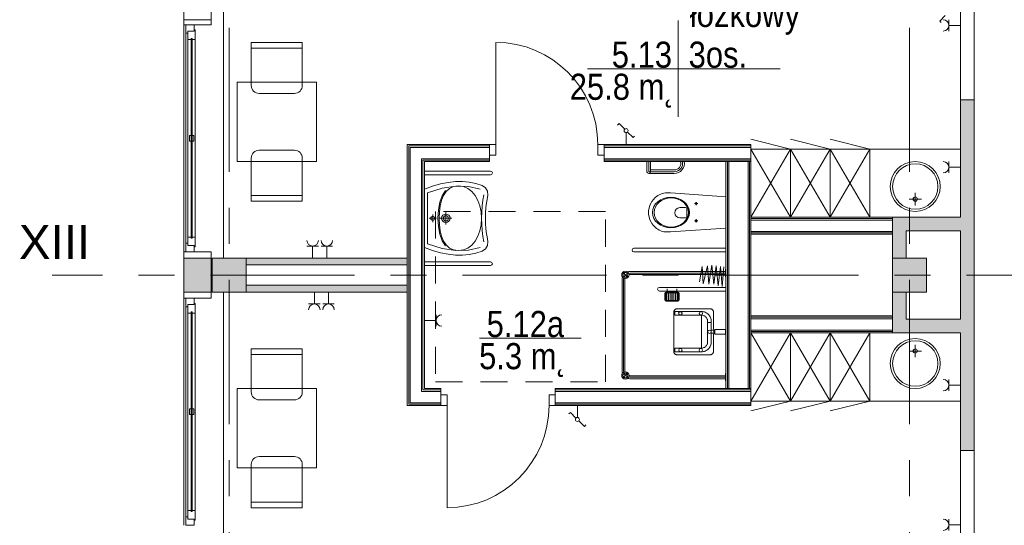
# Model space of a CAD drawing. Header units: centimetres. Extents: x -2424 to 2260, y -130 to 3012.
# Tile 6 of 81: x -1398 to -529, y 668 to 1113. Entities that reach past the tile are written whole.
import ezdxf

# ---------------------------------------------------------------- set-up
doc = ezdxf.new("R2010")
doc.units = ezdxf.units.CM
for name, pattern in [('Dash', [60, 30, -30]), ('Oś', [222.25, 127, -31.75, 31.75, -31.75]), ('Ponad', [39.688, 23.813, -15.875])]:
    doc.linetypes.add(name, pattern=pattern)
for name, color, linetype, lineweight in [('A-AREA-IDEN', 2, 'Continuous', 13), ('A-DETL', 90, 'Continuous', 9), ('A-DETL-GENF', 92, 'Continuous', 13), ('A-DETL-MEDM', 33, 'Continuous', 13), ('A-DOOR', 31, 'Continuous', 13), ('A-FLOR-OVHD', 1, 'Ponad', 9), ('A-GLAZ', 151, 'Continuous', 13), ('A-WALL', 113, 'Continuous', 13), ('A-WALL-FNSH', 113, 'Continuous', 13), ('E-ELEC-EQPM', 71, 'Continuous', 9), ('I-FURN', 30, 'Continuous', 9), ('P-SANR-FIXT', 6, 'Continuous', 9), ('S-COLS', 52, 'Continuous', 13), ('S-GRID', 1, 'Continuous', 13), ('S-GRID-IDEN', 1, 'Continuous', 13)]:
    doc.layers.add(name, color=color, linetype=linetype, lineweight=lineweight)
doc.layers.add('A-WALL-PATT', color=111, linetype='Continuous', lineweight=13, plot=False)
doc.styles.add('Arial_11', font='arial.ttf', dxfattribs={"width": 0.85, "height": 23})
doc.styles.add('Arial_7', font='arial.ttf', dxfattribs={"height": 30})

msp = doc.modelspace()

# ---------------------------------------------------------------- hatches: boundary and pattern name
at = {"layer": 'S-COLS', "lineweight": 9}
for points in [[(-1197.62, 873.33), (-1197.62, 903.33), (-1227.62, 903.33), (-1227.62, 873.33)], [(-597.62, 873.33), (-597.62, 903.33), (-627.62, 903.33), (-627.62, 873.33)]]:
    msp.add_hatch(color=251, dxfattribs=at).paths.add_polyline_path(points, flags=0)

# ---------------------------------------------------------------- linework, layer by layer
at = {"layer": 'A-AREA-IDEN', "color": 251, "lineweight": 9}
for p, q in [((-816.8, 1112.63), (-816.8, 1070.13)), ((-807.04, 1070.13), (-896.8, 1070.13)), ((-896.8, 1070.13), (-726.8, 1070.13)), ((-816.8, 1070.13), (-816.8, 1027.63)), ((-902.15, 832.77), (-991.9, 832.77))]:
    msp.add_line(p, q, dxfattribs=at)
at = {"layer": 'A-DETL', "color": 251, "linetype": 'Dash', "lineweight": 9}
for points, knots in [([(-561.62, 233.02), (-511.61, 233.02), (-497.78, 233.02), (-439.12, 233.02), (-439.12, 251.36), (-439.12, 296.62), (-439.12, 1289.33), (-439.12, 1326.28), (-439.12, 1329.11), (-439.12, 1432.79), (-439.12, 1435.62), (-439.12, 1472.57), (-476.08, 1472.57), (-478.91, 1472.57), (-555.62, 1472.57)], [0, 0, 0, 0, 1.339676, 2.332925, 3.669947, 15.221807, 26.977257, 38.268666, 39.837617, 41.033347, 42.602298, 43.441538, 44.280778, 45.554838, 45.554838, 45.554838, 45.554838]), ([(-555.62, 1472.57), (-478.91, 1472.57), (-450.62, 1472.57), (-439.12, 1472.57), (-439.12, 1461.07), (-439.12, 1432.79), (-439.12, 1329.11), (-439.12, 1326.28), (-439.12, 1289.33), (-402.17, 1289.33), (-399.34, 1289.33), (54.38, 1289.33), (347.2, 1289.33), (391.67, 1289.33), (413.88, 1267.11), (413.88, 1211.15), (413.88, 1019.9)], [0, 0, 0, 0, 1.274059, 1.834911, 2.395763, 3.964714, 5.438832, 7.007784, 7.847024, 8.686264, 14.083246, 22.278473, 30.929004, 34.961158, 36.402966, 39.45005, 39.45005, 39.45005, 39.45005])]:
    msp.add_open_spline(points, degree=3, knots=knots, dxfattribs=at)
at = {"layer": 'A-DETL-GENF', "color": 251, "lineweight": 9}
for p, q in [((-983.13, 993.83), (-983.13, 1003.33)), ((-983.13, 1003.33), (-977.63, 1003.33)), ((-977.63, 1003.33), (-977.63, 993.83)), ((-887.63, 1003.33), (-882.13, 1003.33)), ((-887.63, 993.83), (-887.63, 1003.33)), ((-882.13, 1003.33), (-882.13, 993.83)), ((-977.63, 993.83), (-983.13, 993.83)), ((-882.13, 993.83), (-887.63, 993.83)), ((-1020.62, 782.83), (-1026.12, 782.83)), ((-1026.12, 782.83), (-1026.12, 773.33)), ((-1020.62, 773.33), (-1020.62, 782.83)), ((-925.12, 782.83), (-930.62, 782.83)), ((-930.62, 782.83), (-930.62, 773.33)), ((-925.12, 773.33), (-925.12, 782.83)), ((-1026.12, 773.33), (-1020.62, 773.33)), ((-930.62, 773.33), (-925.12, 773.33))]:
    msp.add_line(p, q, dxfattribs=at)
at = {"layer": 'A-DETL-MEDM', "color": 251, "lineweight": 9}
for p, q in [((-977.63, 1003.33), (-983.13, 1003.33)), ((-983.13, 1003.33), (-983.13, 993.83)), ((-977.63, 993.83), (-977.63, 1003.33)), ((-887.63, 993.83), (-887.63, 1003.33)), ((-887.63, 1003.33), (-882.13, 1003.33)), ((-882.13, 1003.33), (-882.13, 993.83)), ((-983.13, 993.83), (-977.63, 993.83)), ((-882.13, 993.83), (-887.63, 993.83)), ((-1026.12, 773.33), (-1026.12, 782.83)), ((-1026.12, 782.83), (-1020.62, 782.83)), ((-1020.62, 782.83), (-1020.62, 773.33)), ((-930.62, 782.83), (-930.62, 773.33)), ((-925.12, 782.83), (-930.62, 782.83)), ((-925.12, 773.33), (-925.12, 782.83)), ((-1020.62, 773.33), (-1026.12, 773.33)), ((-930.62, 773.33), (-925.12, 773.33))]:
    msp.add_line(p, q, dxfattribs=at)
at = {"layer": 'A-DOOR', "color": 251, "lineweight": 9}
for p, q in [((-977.63, 1003.33), (-977.63, 1093.33)), ((-1020.62, 773.33), (-1020.62, 683.33))]:
    msp.add_line(p, q, dxfattribs=at)
for centre, start, end in [((-977.63, 1003.33), 0, 90), ((-1020.62, 773.33), 270, 0)]:
    msp.add_arc(centre, 90, start, end, dxfattribs=at)
at = {"layer": 'A-FLOR-OVHD', "color": 251, "lineweight": 9}
for p, q in [((-1030.89, 944.27), (-1030.89, 794.27)), ((-880.89, 944.27), (-1030.89, 944.27)), ((-880.89, 794.27), (-880.89, 944.27)), ((-1030.89, 794.27), (-880.89, 794.27))]:
    msp.add_line(p, q, dxfattribs=at)
at = {"layer": 'A-GLAZ', "color": 251, "lineweight": 9}
for p, q in [((-1243.62, 1108.83), (-1251.12, 1108.83)), ((-1251.12, 1108.83), (-1251.12, 1101.33)), ((-1251.12, 908.83), (-1251.12, 1108.83)), ((-1243.62, 1103.33), (-1249.12, 1103.33)), ((-1249.12, 1103.33), (-1249.12, 1095.83)), ((-1249.12, 1103.33), (-1243.62, 1103.33)), ((-1249.12, 1101.33), (-1249.12, 1103.33)), ((-1243.62, 1103.33), (-1243.62, 1108.83)), ((-1242.62, 1104.33), (-1243.62, 1104.33)), ((-1243.62, 1104.33), (-1243.62, 1103.33)), ((-1242.62, 1095.83), (-1242.62, 1104.33)), ((-1251.12, 1101.33), (-1249.12, 1101.33)), ((-1251.12, 1101.33), (-1251.12, 916.33)), ((-1249.12, 1095.83), (-1246.37, 1095.83)), ((-1249.12, 1095.83), (-1249.12, 921.83)), ((-1245.37, 1096.83), (-1246.37, 1096.83)), ((-1246.37, 1096.83), (-1246.37, 920.83)), ((-1246.37, 1095.83), (-1246.37, 1096.83)), ((-1246.37, 1096.83), (-1245.37, 1096.83)), ((-1245.37, 920.83), (-1245.37, 1096.83)), ((-1245.37, 1096.83), (-1245.37, 1095.83)), ((-1245.37, 1095.83), (-1242.62, 1095.83)), ((-1242.62, 1095.83), (-1242.62, 921.83)), ((-1243.87, 1011.33), (-1247.87, 1011.33)), ((-1247.87, 1011.33), (-1247.87, 1006.33)), ((-1243.87, 1006.33), (-1243.87, 1011.33)), ((-1247.87, 1006.33), (-1243.87, 1006.33)), ((-1246.37, 921.83), (-1249.12, 921.83)), ((-1249.12, 921.83), (-1249.12, 914.33)), ((-1246.37, 920.83), (-1246.37, 921.83)), ((-1246.37, 920.83), (-1245.37, 920.83)), ((-1245.37, 920.83), (-1246.37, 920.83)), ((-1242.62, 921.83), (-1245.37, 921.83)), ((-1245.37, 921.83), (-1245.37, 920.83)), ((-1242.62, 913.33), (-1242.62, 921.83)), ((-1249.12, 916.33), (-1251.12, 916.33)), ((-1251.12, 916.33), (-1251.12, 908.83)), ((-1249.12, 914.33), (-1249.12, 916.33)), ((-1249.12, 914.33), (-1243.62, 914.33)), ((-1243.62, 914.33), (-1249.12, 914.33)), ((-1243.62, 914.33), (-1243.62, 913.33)), ((-1243.62, 908.83), (-1243.62, 914.33)), ((-1243.62, 913.33), (-1242.62, 913.33)), ((-1251.12, 908.83), (-1243.62, 908.83)), ((-1243.62, 867.83), (-1251.12, 867.83)), ((-1251.12, 867.83), (-1251.12, 860.33)), ((-1251.12, 667.83), (-1251.12, 867.83)), ((-1251.12, 860.33), (-1249.12, 860.33)), ((-1251.12, 860.33), (-1251.12, 675.33)), ((-1243.62, 862.33), (-1249.12, 862.33)), ((-1249.12, 862.33), (-1249.12, 854.83)), ((-1249.12, 862.33), (-1243.62, 862.33)), ((-1249.12, 860.33), (-1249.12, 862.33)), ((-1243.62, 862.33), (-1243.62, 867.83)), ((-1242.62, 863.33), (-1243.62, 863.33)), ((-1243.62, 863.33), (-1243.62, 862.33)), ((-1242.62, 854.83), (-1242.62, 863.33)), ((-1249.12, 854.83), (-1246.37, 854.83)), ((-1249.12, 854.83), (-1249.12, 680.83)), ((-1245.37, 855.83), (-1246.37, 855.83)), ((-1246.37, 855.83), (-1246.37, 679.83)), ((-1246.37, 854.83), (-1246.37, 855.83)), ((-1246.37, 855.83), (-1245.37, 855.83)), ((-1245.37, 679.83), (-1245.37, 855.83)), ((-1245.37, 855.83), (-1245.37, 854.83)), ((-1245.37, 854.83), (-1242.62, 854.83)), ((-1242.62, 854.83), (-1242.62, 680.83)), ((-1243.87, 770.33), (-1247.87, 770.33)), ((-1247.87, 770.33), (-1247.87, 765.33)), ((-1247.87, 765.33), (-1243.87, 765.33)), ((-1243.87, 765.33), (-1243.87, 770.33)), ((-1246.37, 680.83), (-1249.12, 680.83)), ((-1249.12, 680.83), (-1249.12, 673.33)), ((-1246.37, 679.83), (-1246.37, 680.83)), ((-1246.37, 679.83), (-1245.37, 679.83)), ((-1245.37, 679.83), (-1246.37, 679.83)), ((-1242.62, 680.83), (-1245.37, 680.83)), ((-1245.37, 680.83), (-1245.37, 679.83)), ((-1242.62, 672.33), (-1242.62, 680.83)), ((-1249.12, 675.33), (-1251.12, 675.33)), ((-1251.12, 675.33), (-1251.12, 667.83)), ((-1249.12, 673.33), (-1249.12, 675.33)), ((-1249.12, 673.33), (-1243.62, 673.33)), ((-1243.62, 673.33), (-1249.12, 673.33)), ((-1243.62, 673.33), (-1243.62, 672.33)), ((-1243.62, 667.83), (-1243.62, 673.33)), ((-1243.62, 672.33), (-1242.62, 672.33)), ((-1251.12, 667.83), (-1243.62, 667.83))]:
    msp.add_line(p, q, dxfattribs=at)
at = {"layer": 'A-WALL', "color": 251, "lineweight": 9}
for p, q in [((-1217.62, 1353.33), (-1217.62, 903.33)), ((-1252.62, 1143.33), (-1252.62, 1113.33)), ((-1228.62, 1113.33), (-1228.62, 1143.33)), ((-567.62, 1132.83), (-567.62, 1042.83)), ((-555.62, 1042.83), (-555.62, 1132.83)), ((-1252.62, 1113.33), (-1228.62, 1113.33)), ((-1252.62, 1113.33), (-1252.62, 1108.83)), ((-1228.62, 1108.83), (-1228.62, 1113.33)), ((-1252.62, 908.83), (-1252.62, 1108.83)), ((-1252.62, 1108.83), (-1251.12, 1108.83)), ((-1243.62, 1108.83), (-1228.62, 1108.83)), ((-567.62, 1042.83), (-567.62, 939.33)), ((-555.62, 1042.83), (-567.62, 1042.83)), ((-555.62, 733.83), (-555.62, 1042.83)), ((-983.13, 1002.08), (-1054.37, 1002.08)), ((-1054.37, 1002.08), (-1054.37, 774.58)), ((-983.13, 1000.83), (-1053.12, 1000.83)), ((-1053.12, 1000.83), (-1053.12, 775.83)), ((-752.62, 1002.08), (-882.13, 1002.08)), ((-752.62, 1000.83), (-882.13, 1000.83)), ((-752.62, 990.83), (-752.62, 1000.83)), ((-983.13, 990.83), (-1043.12, 990.83)), ((-1043.12, 990.83), (-1043.12, 785.83)), ((-983.13, 990.83), (-983.13, 993.83)), ((-882.13, 993.83), (-882.13, 990.83)), ((-752.62, 990.83), (-882.13, 990.83)), ((-983.13, 989.58), (-1041.87, 989.58)), ((-1041.87, 989.58), (-1041.87, 787.08)), ((-752.62, 989.58), (-882.13, 989.58)), ((-773.37, 988.33), (-773.37, 788.33)), ((-755.12, 988.33), (-772.12, 988.33)), ((-772.12, 988.33), (-772.12, 788.33)), ((-755.12, 988.33), (-755.12, 788.33)), ((-753.87, 988.33), (-753.87, 788.33)), ((-752.62, 938.08), (-627.62, 938.08)), ((-567.62, 939.33), (-627.62, 939.33)), ((-752.62, 936.83), (-752.62, 926.83)), ((-752.62, 936.83), (-627.62, 936.83)), ((-627.62, 926.83), (-627.62, 936.83)), ((-752.62, 926.83), (-627.62, 926.83)), ((-752.62, 925.58), (-627.62, 925.58)), ((-627.62, 924.33), (-627.62, 903.33)), ((-615.62, 927.33), (-567.62, 927.33)), ((-615.62, 903.33), (-615.62, 927.33)), ((-567.62, 927.33), (-567.62, 849.33)), ((-1251.12, 908.83), (-1252.62, 908.83)), ((-1252.62, 908.83), (-1252.62, 903.33)), ((-1252.62, 903.33), (-1252.62, 873.33)), ((-1228.62, 903.33), (-1252.62, 903.33)), ((-1228.62, 908.83), (-1243.62, 908.83)), ((-1228.62, 903.33), (-1228.62, 908.83)), ((-1228.62, 873.33), (-1228.62, 903.33)), ((-1055.62, 903.33), (-1197.62, 903.33)), ((-1055.62, 897.33), (-1055.62, 903.33)), ((-1197.62, 897.33), (-1055.62, 897.33)), ((-1055.62, 879.33), (-1197.62, 879.33)), ((-1055.62, 873.33), (-1055.62, 879.33)), ((-1252.62, 873.33), (-1228.62, 873.33)), ((-1252.62, 873.33), (-1252.62, 867.83)), ((-1228.62, 867.83), (-1228.62, 873.33)), ((-1217.62, 873.33), (-1217.62, 423.33)), ((-1197.62, 873.33), (-1055.62, 873.33)), ((-627.62, 873.33), (-627.62, 852.33)), ((-615.62, 849.33), (-615.62, 873.33)), ((-1252.62, 667.83), (-1252.62, 867.83)), ((-1252.62, 867.83), (-1251.12, 867.83)), ((-1243.62, 867.83), (-1228.62, 867.83)), ((-752.62, 851.08), (-627.62, 851.08)), ((-752.62, 849.83), (-752.62, 839.83)), ((-752.62, 849.83), (-627.62, 849.83)), ((-627.62, 839.83), (-627.62, 849.83)), ((-567.62, 849.33), (-615.62, 849.33)), ((-752.62, 839.83), (-627.62, 839.83)), ((-752.62, 838.58), (-627.62, 838.58)), ((-627.62, 837.33), (-567.62, 837.33)), ((-567.62, 837.33), (-567.62, 733.83)), ((-1043.12, 785.83), (-1026.12, 785.83)), ((-1041.87, 787.08), (-1026.12, 787.08)), ((-1026.12, 782.83), (-1026.12, 785.83)), ((-925.12, 787.08), (-752.62, 787.08)), ((-925.12, 785.83), (-925.12, 782.83)), ((-925.12, 785.83), (-752.62, 785.83)), ((-772.12, 788.33), (-755.12, 788.33)), ((-752.62, 775.83), (-752.62, 785.83)), ((-1054.37, 774.58), (-1026.12, 774.58)), ((-1053.12, 775.83), (-1026.12, 775.83)), ((-925.12, 775.83), (-752.62, 775.83)), ((-925.12, 774.58), (-752.62, 774.58)), ((-567.62, 733.83), (-555.62, 733.83)), ((-567.62, 733.83), (-567.62, 643.83)), ((-555.62, 643.83), (-555.62, 733.83))]:
    msp.add_line(p, q, dxfattribs=at)
at = {"layer": 'A-WALL-FNSH', "color": 251, "lineweight": 9}
for p, q in [((-983.13, 1003.33), (-1055.62, 1003.33)), ((-1055.62, 1003.33), (-1055.62, 903.33)), ((-752.62, 1003.33), (-882.13, 1003.33)), ((-752.62, 1000.83), (-752.62, 1003.33)), ((-983.13, 988.33), (-983.13, 990.83)), ((-882.13, 990.83), (-882.13, 988.33)), ((-752.62, 785.83), (-752.62, 990.83)), ((-1040.62, 988.33), (-983.13, 988.33)), ((-1040.62, 788.33), (-1040.62, 988.33)), ((-752.62, 988.33), (-882.13, 988.33)), ((-774.62, 988.33), (-774.62, 788.33)), ((-627.62, 939.33), (-752.62, 939.33)), ((-627.62, 936.83), (-627.62, 939.33)), ((-752.62, 924.33), (-627.62, 924.33)), ((-627.62, 924.33), (-627.62, 926.83)), ((-1055.62, 897.33), (-1055.62, 879.33)), ((-1055.62, 873.33), (-1055.62, 773.33)), ((-627.62, 852.33), (-752.62, 852.33)), ((-627.62, 849.83), (-627.62, 852.33)), ((-752.62, 837.33), (-627.62, 837.33)), ((-627.62, 837.33), (-627.62, 839.83)), ((-1026.12, 788.33), (-1040.62, 788.33)), ((-1026.12, 785.83), (-1026.12, 788.33)), ((-772.12, 788.33), (-925.12, 788.33)), ((-925.12, 788.33), (-925.12, 785.83)), ((-755.12, 788.33), (-752.62, 788.33)), ((-1055.62, 773.33), (-1026.12, 773.33)), ((-925.12, 773.33), (-752.62, 773.33)), ((-752.62, 773.33), (-752.62, 775.83))]:
    msp.add_line(p, q, dxfattribs=at)
at = {"layer": 'A-WALL-PATT', "color": 251, "linetype": 'Continuous', "lineweight": 9, "extrusion": (0, 0, -1)}
for points in [[(555.62, 733.83), (567.62, 1042.83), (567.62, 733.83)], [(567.62, 1042.83), (555.62, 733.83), (555.62, 1042.83)], [(615.62, 927.33), (627.62, 939.33), (627.62, 927.33)], [(627.62, 939.33), (615.62, 927.33), (567.62, 939.33)], [(567.62, 939.33), (615.62, 927.33), (567.62, 927.33)], [(615.62, 903.33), (627.62, 927.33), (627.62, 903.33)], [(627.62, 927.33), (615.62, 903.33), (615.62, 927.33)], [(1228.62, 873.33), (1252.62, 903.33), (1252.62, 873.33)], [(1252.62, 903.33), (1228.62, 873.33), (1228.62, 903.33)], [(1083.08, 897.33), (1197.62, 903.33), (1197.62, 897.33)], [(1197.62, 903.33), (1083.08, 897.33), (1055.62, 903.33)], [(1055.62, 903.33), (1083.08, 897.33), (1055.62, 897.33)], [(1055.62, 873.33), (1197.62, 879.33), (1197.62, 873.33)], [(1197.62, 879.33), (1055.62, 873.33), (1055.62, 879.33)], [(615.62, 837.33), (627.62, 873.33), (627.62, 837.33)], [(627.62, 873.33), (615.62, 837.33), (615.62, 873.33)], [(567.62, 837.33), (615.62, 849.33), (615.62, 837.33)], [(615.62, 849.33), (567.62, 837.33), (567.62, 849.33)]]:
    msp.add_solid(points, dxfattribs=at)
at = {"layer": 'E-ELEC-EQPM', "color": 251, "lineweight": 9}
for p, q in [((-581.11, 1117.09), (-586.05, 1112.15)), ((-586.05, 1112.15), (-584.74, 1110.83)), ((-577.96, 1103.33), (-577.96, 1113.33)), ((-577.96, 1108.33), (-567.62, 1108.33)), ((-868.81, 1021.75), (-870.12, 1020.44)), ((-863.86, 1016.81), (-868.81, 1021.75)), ((-862.63, 1013.83), (-862.63, 1003.33)), ((-861.39, 1014.34), (-856.44, 1009.39)), ((-856.44, 1009.39), (-855.13, 1010.7)), ((-577.96, 978.33), (-577.96, 988.33)), ((-577.96, 983.33), (-567.62, 983.33)), ((-1144.2, 913.83), (-1134.04, 913.83)), ((-1139.12, 913.83), (-1139.12, 903.33)), ((-1131.7, 913.83), (-1121.54, 913.83)), ((-1126.62, 913.83), (-1126.62, 903.33)), ((-1137.62, 862.83), (-1137.62, 873.33)), ((-1125.12, 862.83), (-1125.12, 873.33)), ((-1132.54, 862.83), (-1142.7, 862.83)), ((-1120.04, 862.83), (-1130.2, 862.83)), ((-1030.29, 853.33), (-1030.29, 843.33)), ((-1030.29, 848.33), (-1040.62, 848.33)), ((-577.96, 786.33), (-577.96, 796.33)), ((-577.96, 791.33), (-567.62, 791.33)), ((-905.62, 762.83), (-905.62, 773.33)), ((-911.8, 767.26), (-913.11, 765.95)), ((-906.86, 762.31), (-911.8, 767.26)), ((-904.39, 759.84), (-899.44, 754.9)), ((-899.44, 754.9), (-898.13, 756.21)), ((-577.96, 673.33), (-577.96, 663.33)), ((-577.96, 668.33), (-567.62, 668.33))]:
    msp.add_line(p, q, dxfattribs=at)
for centre in [(-862.63, 1015.57), (-905.62, 761.08)]:
    msp.add_circle(centre, 1.75, dxfattribs=at)
for centre, radius, start, end in [((-582.96, 1108.33), 5, 270, 90), ((-582.96, 983.33), 5, 270, 90), ((-1139.12, 918.91), 5.08, 180, 0), ((-1126.62, 918.91), 5.08, 180, 0), ((-1137.62, 857.75), 5.08, 0, 180), ((-1125.12, 857.75), 5.08, 0, 180), ((-1025.29, 848.33), 5, 90, 270), ((-582.96, 791.33), 5, 270, 90), ((-582.96, 668.33), 5, 270, 90)]:
    msp.add_arc(centre, radius, start, end, dxfattribs=at)
at = {"layer": 'I-FURN', "color": 251, "lineweight": 9}
for p, q in [((-1193.23, 1055.33), (-1193.23, 1093.33)), ((-1193.23, 1093.33), (-1148.23, 1093.33)), ((-1193.23, 1088.33), (-1148.23, 1088.33)), ((-1148.23, 1093.33), (-1148.23, 1055.33)), ((-1205.73, 988.33), (-1205.73, 1058.33)), ((-1205.73, 1058.33), (-1135.73, 1058.33)), ((-1135.73, 1058.33), (-1135.73, 988.33)), ((-1155.23, 1048.33), (-1186.23, 1048.33)), ((-717.62, 999.33), (-752.62, 1007.96)), ((-682.62, 999.33), (-717.62, 1007.96)), ((-647.62, 999.33), (-682.62, 1007.96)), ((-752.62, 939.33), (-717.62, 999.33)), ((-752.62, 999.33), (-717.62, 939.33)), ((-717.62, 999.33), (-752.62, 999.33)), ((-717.62, 939.33), (-717.62, 999.33)), ((-717.62, 939.33), (-682.62, 999.33)), ((-717.62, 999.33), (-682.62, 939.33)), ((-682.62, 999.33), (-717.62, 999.33)), ((-717.62, 999.33), (-717.62, 939.33)), ((-682.62, 939.33), (-682.62, 999.33)), ((-682.62, 939.33), (-647.62, 999.33)), ((-682.62, 999.33), (-647.62, 939.33)), ((-647.62, 999.33), (-682.62, 999.33)), ((-682.62, 999.33), (-682.62, 939.33)), ((-647.62, 939.33), (-647.62, 999.33)), ((-647.62, 999.33), (-647.62, 939.33)), ((-567.62, 999.33), (-647.62, 999.33)), ((-1193.23, 991.33), (-1193.23, 953.33)), ((-1155.23, 998.33), (-1186.23, 998.33)), ((-1148.23, 953.33), (-1148.23, 991.33)), ((-1135.73, 988.33), (-1205.73, 988.33)), ((-1193.23, 958.33), (-1148.23, 958.33)), ((-1193.23, 953.33), (-1148.23, 953.33)), ((-752.62, 837.33), (-717.62, 777.33)), ((-752.62, 777.33), (-717.62, 837.33)), ((-717.62, 837.33), (-717.62, 777.33)), ((-717.62, 837.33), (-682.62, 777.33)), ((-717.62, 777.33), (-682.62, 837.33)), ((-717.62, 777.33), (-717.62, 837.33)), ((-682.62, 837.33), (-682.62, 777.33)), ((-682.62, 837.33), (-647.62, 777.33)), ((-682.62, 777.33), (-647.62, 837.33)), ((-682.62, 777.33), (-682.62, 837.33)), ((-647.62, 837.33), (-647.62, 777.33)), ((-647.62, 777.33), (-647.62, 837.33)), ((-1193.23, 785.33), (-1193.23, 823.33)), ((-1193.23, 823.33), (-1148.23, 823.33)), ((-1193.23, 818.33), (-1148.23, 818.33)), ((-1148.23, 823.33), (-1148.23, 785.33)), ((-1205.73, 788.33), (-1205.73, 718.33)), ((-1135.73, 788.33), (-1205.73, 788.33)), ((-1135.73, 718.33), (-1135.73, 788.33)), ((-1155.23, 778.33), (-1186.23, 778.33)), ((-717.62, 777.33), (-752.62, 768.69)), ((-717.62, 777.33), (-752.62, 777.33)), ((-682.62, 777.33), (-717.62, 768.69)), ((-682.62, 777.33), (-717.62, 777.33)), ((-647.62, 777.33), (-682.62, 768.69)), ((-647.62, 777.33), (-682.62, 777.33)), ((-567.62, 777.33), (-647.62, 777.33)), ((-1193.23, 721.33), (-1193.23, 683.33)), ((-1155.23, 728.33), (-1186.23, 728.33)), ((-1148.23, 683.33), (-1148.23, 721.33)), ((-1205.73, 718.33), (-1135.73, 718.33)), ((-1193.23, 688.33), (-1148.23, 688.33)), ((-1193.23, 683.33), (-1148.23, 683.33))]:
    msp.add_line(p, q, dxfattribs=at)
for centre, start, end in [((-1186.23, 1055.33), 180, 270), ((-1155.23, 1055.33), 270, 0), ((-1186.23, 991.33), 90, 180), ((-1155.23, 991.33), 0, 90), ((-1186.23, 785.33), 180, 270), ((-1155.23, 785.33), 270, 0), ((-1186.23, 721.33), 90, 180), ((-1155.23, 721.33), 0, 90)]:
    msp.add_arc(centre, 7, start, end, dxfattribs=at)
at = {"layer": 'P-SANR-FIXT', "color": 251, "lineweight": 9}
for p, q in [((-844.24, 979.36), (-844.24, 988.33)), ((-842.68, 979.36), (-842.68, 988.33)), ((-841.12, 988.33), (-841.12, 979.36)), ((-982.22, 979.93), (-1040.62, 979.93)), ((-982.22, 976.73), (-1040.62, 976.73)), ((-820.25, 979.36), (-842.68, 979.36)), ((-820.25, 977.8), (-842.68, 977.8)), ((-820.25, 980.92), (-841.12, 980.92)), ((-1033.42, 966.71), (-1040.62, 964.13)), ((-1024.98, 964.91), (-1037.82, 960.83)), ((-1026.46, 968.67), (-1033.42, 966.71)), ((-1019.73, 970.01), (-1026.46, 968.67)), ((-1012.88, 966.78), (-1024.98, 964.91)), ((-1018.4, 964.63), (-1021.36, 961.96)), ((-1013.24, 970.72), (-1019.73, 970.01)), ((-1014.79, 966.31), (-1018.4, 964.63)), ((-1010.49, 966.91), (-1014.79, 966.31)), ((-1006.98, 970.8), (-1013.24, 970.72)), ((-1001.64, 966.46), (-1012.88, 966.78)), ((-1006.21, 966.31), (-1010.49, 966.91)), ((-1000.94, 970.24), (-1006.98, 970.8)), ((-1002.3, 964.61), (-1006.21, 966.31)), ((-998.82, 961.94), (-1002.3, 964.61)), ((-991.34, 964), (-1001.64, 966.46)), ((-995.11, 969.05), (-1000.94, 970.24)), ((-989.5, 967.21), (-995.11, 969.05)), ((-986.66, 965.25), (-989.5, 967.21)), ((-985.04, 962.32), (-986.66, 965.25)), ((-1037.82, 960.83), (-1037.82, 938.33)), ((-1027, 952.47), (-1024.91, 958.21)), ((-1023.7, 958.45), (-1025.45, 954.22)), ((-1024.91, 958.21), (-1021.88, 962.71)), ((-1021.36, 961.96), (-1023.7, 958.45)), ((-995.83, 958.41), (-998.82, 961.94)), ((-993.4, 954.16), (-995.83, 958.41)), ((-988.12, 958.97), (-988.99, 954.26)), ((-985.34, 954.79), (-984.61, 958.72)), ((-984.61, 958.72), (-985.04, 962.32)), ((-837.01, 956.56), (-838.58, 954.96)), ((-835.88, 957.49), (-837.01, 956.56)), ((-834.68, 958.32), (-835.88, 957.49)), ((-833.41, 959.05), (-834.68, 958.32)), ((-832.08, 959.67), (-833.41, 959.05)), ((-830.71, 960.17), (-832.08, 959.67)), ((-829.3, 960.55), (-830.71, 960.17)), ((-827.95, 960.8), (-829.3, 960.55)), ((-823.51, 960.85), (-827.95, 960.8)), ((-819.18, 960.54), (-823.51, 960.85)), ((-774.62, 957.38), (-819.18, 960.54)), ((-607.62, 949.76), (-607.62, 960.76)), ((-1028.2, 945.77), (-1027, 952.47)), ((-1026.66, 949.38), (-1027.36, 944.06)), ((-1025.45, 954.22), (-1026.66, 949.38)), ((-991.59, 949.31), (-993.4, 954.16)), ((-990.45, 943.98), (-991.59, 949.31)), ((-989.55, 949.18), (-989.88, 943.84)), ((-988.99, 954.26), (-989.55, 949.18)), ((-986.59, 942.93), (-986.33, 947.74)), ((-986.33, 947.74), (-985.9, 951.97)), ((-985.9, 951.97), (-985.34, 954.79)), ((-842.14, 948.42), (-842.6, 946.42)), ((-841.68, 949.85), (-842.14, 948.42)), ((-840.65, 951.97), (-841.68, 949.85)), ((-839.89, 953.23), (-840.65, 951.97)), ((-838.58, 954.96), (-839.89, 953.23)), ((-810.22, 947.81), (-815.35, 947.81)), ((-808.96, 939.58), (-808.96, 946.89)), ((-799.52, 951.29), (-802.32, 951.29)), ((-800.93, 952.66), (-800.93, 949.84)), ((-613.12, 955.26), (-602.12, 955.26)), ((-1037.82, 938.33), (-1037.82, 915.82)), ((-1029.89, 938.33), (-1036.4, 938.33)), ((-1034.9, 938.33), (-1034.76, 939.01)), ((-1034.76, 937.65), (-1034.9, 938.33)), ((-1034.76, 939.01), (-1034.38, 939.56)), ((-1034.38, 939.56), (-1033.83, 939.94)), ((-1033.83, 939.94), (-1033.15, 940.08)), ((-1033.15, 935.07), (-1033.15, 941.58)), ((-1033.15, 940.08), (-1032.47, 939.94)), ((-1032.47, 939.94), (-1031.91, 939.56)), ((-1031.91, 939.56), (-1031.54, 939.01)), ((-1031.54, 939.01), (-1031.4, 938.33)), ((-1031.4, 938.33), (-1031.54, 937.65)), ((-1028.59, 938.39), (-1028.2, 945.77)), ((-1028.2, 931.02), (-1028.59, 938.39)), ((-1027.36, 944.06), (-1027.59, 938.39)), ((-1027.59, 938.39), (-1027.36, 932.72)), ((-1016.36, 938.33), (-1026.86, 938.33)), ((-1025.36, 938.33), (-1025.07, 939.78)), ((-1025.07, 936.87), (-1025.36, 938.33)), ((-1025.07, 939.78), (-1024.26, 940.98)), ((-1024.26, 940.98), (-1023.07, 941.78)), ((-1023.91, 938.33), (-1023.73, 939.22)), ((-1023.73, 937.43), (-1023.91, 938.33)), ((-1023.73, 939.22), (-1023.24, 939.95)), ((-1023.24, 939.95), (-1022.5, 940.44)), ((-1023.07, 941.78), (-1021.61, 942.08)), ((-1022.5, 940.44), (-1021.61, 940.63)), ((-1021.61, 943.67), (-1021.61, 932.98)), ((-1021.61, 942.08), (-1020.15, 941.78)), ((-1021.61, 940.63), (-1020.72, 940.44)), ((-1020.72, 940.44), (-1019.98, 939.95)), ((-1020.15, 941.78), (-1018.96, 940.98)), ((-1019.98, 939.95), (-1019.49, 939.22)), ((-1019.49, 939.22), (-1019.31, 938.33)), ((-1019.31, 938.33), (-1019.49, 937.43)), ((-1018.96, 940.98), (-1018.15, 939.78)), ((-1018.15, 939.78), (-1017.86, 938.33)), ((-1017.86, 938.33), (-1018.15, 936.87)), ((-990.06, 938.31), (-990.45, 943.98)), ((-990.45, 932.64), (-990.06, 938.31)), ((-989.88, 943.84), (-990.1, 938.34)), ((-990.1, 938.34), (-989.88, 932.84)), ((-986.61, 938.33), (-986.59, 942.93)), ((-986.59, 933.73), (-986.61, 938.33)), ((-842.8, 944.96), (-842.87, 943.48)), ((-842.87, 943.48), (-842.8, 942)), ((-842.6, 946.42), (-842.8, 944.96)), ((-842.8, 942), (-842.6, 940.54)), ((-842.6, 940.54), (-842.14, 938.54)), ((-842.14, 938.54), (-841.68, 937.1)), ((-815.35, 938.66), (-810.22, 938.66)), ((-1034.38, 937.09), (-1034.76, 937.65)), ((-1033.83, 936.71), (-1034.38, 937.09)), ((-1033.15, 936.57), (-1033.83, 936.71)), ((-1032.47, 936.71), (-1033.15, 936.57)), ((-1031.91, 937.09), (-1032.47, 936.71)), ((-1031.54, 937.65), (-1031.91, 937.09)), ((-1027, 924.32), (-1028.2, 931.02)), ((-1027.36, 932.72), (-1026.66, 927.41)), ((-1024.26, 935.67), (-1025.07, 936.87)), ((-1023.07, 934.87), (-1024.26, 935.67)), ((-1023.24, 936.7), (-1023.73, 937.43)), ((-1022.5, 936.21), (-1023.24, 936.7)), ((-1021.61, 934.57), (-1023.07, 934.87)), ((-1021.61, 936.02), (-1022.5, 936.21)), ((-1020.72, 936.21), (-1021.61, 936.02)), ((-1020.15, 934.87), (-1021.61, 934.57)), ((-1019.98, 936.7), (-1020.72, 936.21)), ((-1018.96, 935.67), (-1020.15, 934.87)), ((-1019.49, 937.43), (-1019.98, 936.7)), ((-1018.15, 936.87), (-1018.96, 935.67)), ((-991.59, 927.34), (-990.45, 932.64)), ((-989.88, 932.84), (-989.55, 927.5)), ((-986.33, 928.91), (-986.59, 933.73)), ((-841.68, 937.1), (-840.65, 934.99)), ((-840.65, 934.99), (-839.89, 933.73)), ((-839.89, 933.73), (-838.58, 932)), ((-838.58, 932), (-837.01, 930.4)), ((-837.01, 930.4), (-835.88, 929.47)), ((-835.88, 929.47), (-834.68, 928.64)), ((-819.19, 926.76), (-774.62, 929.58)), ((-799.52, 936.18), (-802.32, 936.18)), ((-800.93, 937.55), (-800.93, 934.73)), ((-1024.91, 918.57), (-1027, 924.32)), ((-1026.66, 927.41), (-1025.45, 922.57)), ((-1025.45, 922.57), (-1023.7, 918.33)), ((-995.83, 918.29), (-993.4, 922.51)), ((-993.4, 922.51), (-991.59, 927.34)), ((-989.55, 927.5), (-988.99, 922.42)), ((-988.99, 922.42), (-988.12, 917.71)), ((-985.9, 924.68), (-986.33, 928.91)), ((-985.34, 921.86), (-985.9, 924.68)), ((-984.61, 917.93), (-985.34, 921.86)), ((-834.68, 928.64), (-833.41, 927.91)), ((-833.41, 927.91), (-832.08, 927.29)), ((-832.08, 927.29), (-830.71, 926.79)), ((-830.71, 926.79), (-829.3, 926.41)), ((-829.3, 926.41), (-827.95, 926.45)), ((-827.95, 926.45), (-823.51, 926.4)), ((-823.51, 926.4), (-819.19, 926.76)), ((-1040.62, 912.52), (-1033.42, 909.94)), ((-1037.82, 915.82), (-1024.98, 911.74)), ((-1021.88, 914.07), (-1024.91, 918.57)), ((-1023.7, 918.33), (-1021.36, 914.82)), ((-1021.36, 914.82), (-1018.4, 912.16)), ((-1018.4, 912.16), (-1014.79, 910.47)), ((-1006.21, 910.46), (-1002.3, 912.14)), ((-1002.3, 912.14), (-998.82, 914.79)), ((-1001.64, 910.19), (-991.34, 912.65)), ((-998.82, 914.79), (-995.83, 918.29)), ((-986.66, 911.4), (-985.04, 914.33)), ((-985.04, 914.33), (-984.61, 917.93)), ((-855.82, 911.89), (-774.62, 911.89)), ((-1033.42, 909.94), (-1026.46, 907.98)), ((-1026.46, 907.98), (-1019.73, 906.64)), ((-1024.98, 911.74), (-1012.88, 909.87)), ((-1019.73, 906.64), (-1013.24, 905.93)), ((-1014.79, 910.47), (-1010.49, 909.88)), ((-1013.24, 905.93), (-1006.98, 905.85)), ((-1012.88, 909.87), (-1001.64, 910.19)), ((-1010.49, 909.88), (-1006.21, 910.46)), ((-1006.98, 905.85), (-1000.94, 906.41)), ((-1000.94, 906.41), (-995.11, 907.6)), ((-995.11, 907.6), (-989.5, 909.44)), ((-989.5, 909.44), (-986.66, 911.4)), ((-855.82, 908.77), (-774.62, 908.77)), ((-982.22, 899.93), (-1040.62, 899.93)), ((-1040.62, 896.73), (-982.22, 896.73)), ((-795.64, 895.81), (-797.94, 882.28)), ((-794.62, 880.5), (-795.64, 895.81)), ((-790.79, 896.32), (-794.62, 880.5)), ((-789.77, 880.24), (-790.79, 896.32)), ((-786.95, 897.09), (-789.77, 880.24)), ((-785.42, 880.24), (-786.95, 897.09)), ((-783.12, 896.58), (-785.42, 880.24)), ((-781.33, 878.96), (-783.12, 896.58)), ((-779.29, 895.81), (-781.33, 878.96)), ((-778.01, 878.2), (-779.29, 895.81)), ((-776.48, 895.56), (-778.01, 878.2)), ((-860.87, 886.08), (-865.75, 890.96)), ((-774.92, 891.38), (-859.42, 891.38)), ((-774.62, 890.13), (-859.42, 890.13)), ((-774.92, 888.88), (-859.42, 888.88)), ((-774.92, 893.38), (-774.62, 893.38)), ((-774.92, 886.88), (-774.92, 893.38)), ((-774.62, 886.88), (-774.92, 886.88)), ((-866.17, 803.72), (-866.17, 884.63)), ((-864.92, 884.63), (-864.92, 803.72)), ((-863.67, 803.72), (-863.67, 884.63)), ((-774.83, 877.43), (-833.23, 877.43)), ((-833.23, 874.23), (-774.83, 874.23)), ((-828.52, 866.54), (-828.52, 872.14)), ((-828.22, 866.54), (-828.22, 872.14)), ((-827.92, 866.54), (-827.92, 872.14)), ((-827.42, 873.24), (-817.02, 873.24)), ((-827.42, 872.94), (-817.02, 872.94)), ((-827.42, 872.64), (-817.02, 872.64)), ((-827.12, 872.64), (-827.12, 866.04)), ((-826.82, 872.64), (-826.82, 866.04)), ((-826.47, 873.24), (-826.47, 876.24)), ((-826.47, 873.64), (-817.97, 873.64)), ((-826.47, 873.44), (-817.97, 873.44)), ((-825.22, 872.64), (-825.22, 866.04)), ((-824.92, 872.64), (-824.92, 866.04)), ((-823.32, 872.64), (-823.32, 866.04)), ((-823.02, 872.64), (-823.02, 866.04)), ((-821.42, 872.64), (-821.42, 866.04)), ((-821.12, 872.64), (-821.12, 866.04)), ((-819.52, 872.64), (-819.52, 866.04)), ((-819.22, 872.64), (-819.22, 866.04)), ((-817.97, 873.24), (-817.97, 876.24)), ((-817.62, 872.64), (-817.62, 866.04)), ((-817.32, 872.64), (-817.32, 866.04)), ((-816.52, 872.14), (-816.52, 866.54)), ((-816.22, 872.14), (-816.22, 866.54)), ((-815.92, 872.14), (-815.92, 866.54)), ((-817.02, 866.04), (-827.42, 866.04)), ((-817.02, 865.74), (-827.42, 865.74)), ((-817.02, 865.44), (-827.42, 865.44)), ((-820.58, 856.24), (-820.63, 855.96)), ((-820.63, 855.96), (-820.63, 821)), ((-820.5, 856.51), (-820.58, 856.24)), ((-820.4, 856.78), (-820.5, 856.51)), ((-820.27, 857.03), (-820.4, 856.78)), ((-820.11, 857.27), (-820.27, 857.03)), ((-819.93, 857.5), (-820.11, 857.27)), ((-819.74, 857.71), (-819.93, 857.5)), ((-819.52, 857.9), (-819.74, 857.71)), ((-819.65, 856.12), (-796.22, 856.19)), ((-819.65, 852.97), (-819.65, 856.12)), ((-796.25, 852.97), (-819.65, 852.97)), ((-819.3, 858.07), (-819.52, 857.9)), ((-819.05, 858.22), (-819.3, 858.07)), ((-818.8, 858.35), (-819.05, 858.22)), ((-818.54, 858.45), (-818.8, 858.35)), ((-818.27, 858.52), (-818.54, 858.45)), ((-817.99, 858.57), (-818.27, 858.52)), ((-817.71, 858.57), (-817.99, 858.57)), ((-788.17, 858.57), (-817.71, 858.57)), ((-816.2, 854.9), (-816.23, 854.75)), ((-816.23, 854.75), (-816.23, 854.6)), ((-816.23, 854.6), (-816.23, 854.45)), ((-816.23, 854.45), (-816.2, 854.31)), ((-816.17, 855.04), (-816.2, 854.9)), ((-816.2, 854.31), (-816.17, 854.17)), ((-816.12, 855.17), (-816.17, 855.04)), ((-816.17, 854.17), (-816.12, 854.03)), ((-816.06, 855.3), (-816.12, 855.17)), ((-816.12, 854.03), (-816.06, 853.91)), ((-815.98, 855.42), (-816.06, 855.3)), ((-816.06, 853.91), (-815.98, 853.79)), ((-815.9, 855.53), (-815.98, 855.42)), ((-815.98, 853.79), (-815.9, 853.67)), ((-815.8, 855.64), (-815.9, 855.53)), ((-815.9, 853.67), (-815.8, 853.57)), ((-815.7, 855.73), (-815.8, 855.64)), ((-815.8, 853.57), (-815.7, 853.47)), ((-815.59, 855.82), (-815.7, 855.73)), ((-815.7, 853.47), (-815.59, 853.39)), ((-815.47, 855.89), (-815.59, 855.82)), ((-815.59, 853.39), (-815.47, 853.32)), ((-815.34, 855.95), (-815.47, 855.89)), ((-815.47, 853.32), (-815.34, 853.25)), ((-815.2, 856), (-815.34, 855.95)), ((-815.34, 853.25), (-815.2, 853.21)), ((-815.06, 856.04), (-815.2, 856)), ((-815.2, 853.21), (-815.06, 853.17)), ((-814.92, 856.06), (-815.06, 856.04)), ((-815.06, 853.17), (-814.92, 853.15)), ((-814.77, 856.07), (-814.92, 856.06)), ((-814.92, 853.15), (-814.77, 853.14)), ((-814.62, 856.06), (-814.77, 856.07)), ((-814.77, 853.14), (-814.62, 853.15)), ((-814.47, 856.04), (-814.62, 856.06)), ((-814.62, 853.15), (-814.47, 853.17)), ((-814.33, 856), (-814.47, 856.04)), ((-814.47, 853.17), (-814.33, 853.21)), ((-814.2, 855.95), (-814.33, 856)), ((-814.33, 853.21), (-814.2, 853.25)), ((-814.07, 855.89), (-814.2, 855.95)), ((-814.2, 853.25), (-814.07, 853.32)), ((-813.95, 855.82), (-814.07, 855.89)), ((-814.07, 853.32), (-813.95, 853.39)), ((-813.84, 855.73), (-813.95, 855.82)), ((-813.95, 853.39), (-813.84, 853.47)), ((-813.73, 855.64), (-813.84, 855.73)), ((-813.84, 853.47), (-813.73, 853.57)), ((-813.64, 855.53), (-813.73, 855.64)), ((-813.73, 853.57), (-813.64, 853.67)), ((-813.55, 855.42), (-813.64, 855.53)), ((-813.64, 853.67), (-813.55, 853.79)), ((-813.48, 855.3), (-813.55, 855.42)), ((-813.55, 853.79), (-813.48, 853.91)), ((-813.42, 855.17), (-813.48, 855.3)), ((-813.48, 853.91), (-813.42, 854.03)), ((-813.37, 855.04), (-813.42, 855.17)), ((-813.42, 854.03), (-813.37, 854.17)), ((-813.33, 854.9), (-813.37, 855.04)), ((-813.37, 854.17), (-813.33, 854.31)), ((-813.31, 854.75), (-813.33, 854.9)), ((-813.33, 854.31), (-813.31, 854.45)), ((-813.3, 854.6), (-813.31, 854.75)), ((-796.05, 823.9), (-796.25, 852.97)), ((-796.22, 856.19), (-795.33, 856.15)), ((-795.17, 852.86), (-795.72, 852.94)), ((-795.33, 856.15), (-794.47, 856.02)), ((-794.64, 852.72), (-795.17, 852.86)), ((-794.13, 852.53), (-794.64, 852.72)), ((-794.47, 856.02), (-793.64, 855.8)), ((-793.64, 852.3), (-794.13, 852.53)), ((-793.64, 855.8), (-792.84, 855.51)), ((-793.19, 852.02), (-793.64, 852.3)), ((-792.76, 851.7), (-793.19, 852.02)), ((-792.84, 855.51), (-792.08, 855.14)), ((-792.36, 851.34), (-792.76, 851.7)), ((-792.01, 850.95), (-792.36, 851.34)), ((-792.08, 855.14), (-791.36, 854.71)), ((-791.36, 854.71), (-790.69, 854.2)), ((-790.69, 854.2), (-790.07, 853.64)), ((-790.07, 853.64), (-789.51, 853.02)), ((-789.51, 853.02), (-789.01, 852.35)), ((-789.01, 852.35), (-788.57, 851.64)), ((-788.57, 851.64), (-788.2, 850.88)), ((-787.9, 858.52), (-788.17, 858.57)), ((-787.63, 858.44), (-787.9, 858.52)), ((-787.37, 858.34), (-787.63, 858.44)), ((-787.12, 858.21), (-787.37, 858.34)), ((-786.88, 858.05), (-787.12, 858.21)), ((-786.65, 857.87), (-786.88, 858.05)), ((-786.43, 857.68), (-786.65, 857.87)), ((-786.23, 857.46), (-786.43, 857.68)), ((-786.05, 857.24), (-786.23, 857.46)), ((-785.89, 857), (-786.05, 857.24)), ((-785.76, 856.74), (-785.89, 857)), ((-785.65, 856.48), (-785.76, 856.74)), ((-785.57, 856.22), (-785.65, 856.48)), ((-785.52, 855.94), (-785.57, 856.22)), ((-785.5, 855.67), (-785.52, 855.94)), ((-785.5, 840.51), (-785.5, 855.67)), ((-791.69, 850.52), (-792.01, 850.95)), ((-791.41, 850.06), (-791.69, 850.52)), ((-791.17, 849.58), (-791.41, 850.06)), ((-790.99, 849.07), (-791.17, 849.58)), ((-790.85, 848.54), (-790.99, 849.07)), ((-790.77, 847.99), (-790.85, 848.54)), ((-790.74, 847.42), (-790.77, 847.99)), ((-790.74, 846.42), (-790.74, 847.42)), ((-790.74, 847.05), (-790.74, 829.45)), ((-787.52, 846.42), (-790.74, 846.42)), ((-788.2, 850.88), (-787.91, 850.08)), ((-787.91, 850.08), (-787.69, 849.24)), ((-787.69, 849.24), (-787.56, 848.38)), ((-787.56, 848.38), (-787.52, 846.42)), ((-787.56, 828.49), (-787.52, 847.05)), ((-787.57, 839.64), (-787.57, 837.03)), ((-785.3, 839.64), (-787.57, 839.64)), ((-787.57, 837.03), (-785.3, 837.03)), ((-785.5, 820.69), (-785.5, 836.1)), ((-785.3, 837.03), (-785.3, 839.64)), ((-785.17, 836.39), (-785.13, 840.28)), ((-784.41, 840.29), (-784.41, 836.38)), ((-775.14, 840.29), (-784.41, 840.29)), ((-775.14, 836.38), (-784.41, 836.38)), ((-775.14, 836.38), (-775.14, 840.29)), ((-792.76, 825.18), (-793.19, 824.86)), ((-792.36, 825.54), (-792.76, 825.18)), ((-792.01, 825.93), (-792.36, 825.54)), ((-791.69, 826.36), (-792.01, 825.93)), ((-791.41, 826.81), (-791.69, 826.36)), ((-791.17, 827.3), (-791.41, 826.81)), ((-790.99, 827.81), (-791.17, 827.3)), ((-790.85, 828.34), (-790.99, 827.81)), ((-790.77, 828.89), (-790.85, 828.34)), ((-790.74, 829.45), (-790.77, 828.89)), ((-789.01, 824.52), (-788.57, 825.24)), ((-788.57, 825.24), (-788.2, 826)), ((-788.2, 826), (-787.91, 826.8)), ((-787.91, 826.8), (-787.69, 827.63)), ((-787.69, 827.63), (-787.56, 828.49)), ((-607.62, 826.9), (-607.62, 815.9)), ((-820.63, 821), (-820.63, 820.72)), ((-820.63, 820.72), (-820.58, 820.44)), ((-820.58, 820.44), (-820.51, 820.17)), ((-820.51, 820.17), (-820.41, 819.91)), ((-820.41, 819.91), (-820.28, 819.65)), ((-820.28, 819.65), (-820.13, 819.41)), ((-820.13, 819.41), (-819.96, 819.18)), ((-819.96, 819.18), (-819.77, 818.97)), ((-819.77, 818.97), (-819.56, 818.78)), ((-819.65, 823.9), (-819.65, 820.76)), ((-819.65, 823.9), (-796.05, 823.9)), ((-796.25, 820.76), (-819.65, 820.76)), ((-819.56, 818.78), (-819.33, 818.6)), ((-819.33, 818.6), (-819.09, 818.45)), ((-819.09, 818.45), (-818.83, 818.32)), ((-818.83, 818.32), (-818.57, 818.21)), ((-818.57, 818.21), (-818.29, 818.14)), ((-818.29, 818.14), (-818.01, 818.09)), ((-818.01, 818.09), (-788.48, 818.09)), ((-796.22, 820.68), (-795.33, 820.73)), ((-795.17, 824.03), (-795.72, 823.94)), ((-795.33, 820.73), (-794.47, 820.86)), ((-794.64, 824.16), (-795.17, 824.03)), ((-794.13, 824.35), (-794.64, 824.16)), ((-794.47, 820.86), (-793.64, 821.07)), ((-793.64, 824.58), (-794.13, 824.35)), ((-793.19, 824.86), (-793.64, 824.58)), ((-793.64, 821.07), (-792.84, 821.36)), ((-792.84, 821.36), (-792.08, 821.73)), ((-792.08, 821.73), (-791.36, 822.17)), ((-791.36, 822.17), (-790.69, 822.67)), ((-790.69, 822.67), (-790.07, 823.23)), ((-790.07, 823.23), (-789.51, 823.85)), ((-789.51, 823.85), (-789.01, 824.52)), ((-788.48, 818.09), (-788.2, 818.09)), ((-788.2, 818.09), (-787.93, 818.14)), ((-787.93, 818.14), (-787.66, 818.22)), ((-787.66, 818.22), (-787.4, 818.33)), ((-787.4, 818.33), (-787.14, 818.47)), ((-787.14, 818.47), (-786.9, 818.63)), ((-786.9, 818.63), (-786.66, 818.81)), ((-786.66, 818.81), (-786.44, 819.02)), ((-786.44, 819.02), (-786.24, 819.23)), ((-786.24, 819.23), (-786.06, 819.46)), ((-786.06, 819.46), (-785.9, 819.7)), ((-785.9, 819.7), (-785.76, 819.95)), ((-785.76, 819.95), (-785.65, 820.21)), ((-785.65, 820.21), (-785.5, 820.69)), ((-785.57, 820.47), (-785.52, 820.72)), ((-613.12, 821.4), (-602.12, 821.4)), ((-860.87, 802.27), (-865.75, 797.39)), ((-774.92, 799.47), (-859.42, 799.47)), ((-774.92, 801.47), (-774.62, 801.47)), ((-774.92, 794.97), (-774.92, 801.47)), ((-774.62, 798.22), (-859.62, 798.22)), ((-774.92, 796.97), (-859.42, 796.97)), ((-774.62, 794.97), (-774.92, 794.97))]:
    msp.add_line(p, q, dxfattribs=at)
for centre, radius in [((-607.62, 966.33), 22), ((-607.62, 966.33), 20), ((-607.62, 955.26), 1.9), ((-800.93, 951.29), 0.825), ((-800.93, 936.18), 0.825), ((-863.31, 888.52), 3.25), ((-864.8, 890), 0.62), ((-863.31, 888.52), 2.1), ((-864.8, 890), 0.32), ((-861.83, 887.03), 0.62), ((-861.83, 887.03), 0.32), ((-814.86, 854.68), 1.5), ((-796.67, 854.59), 1.5), ((-789.12, 838.4), 1.5), ((-607.62, 810.33), 22), ((-607.62, 810.33), 20), ((-814.8, 822.24), 1.5), ((-796.86, 822.11), 1.5), ((-607.62, 821.4), 1.9), ((-863.31, 799.83), 3.25), ((-864.8, 798.35), 0.62), ((-863.31, 799.83), 2.1), ((-861.83, 801.32), 0.62), ((-861.83, 801.32), 0.32), ((-864.8, 798.35), 0.32)]:
    msp.add_circle(centre, radius, dxfattribs=at)
for centre, radius, start, end in [((-820.25, 986.77), 5.85, 270, 15.43824), ((-820.25, 986.77), 7.41, 270, 12.13274), ((-820.25, 986.77), 8.97, 270, 9.99957), ((-982.22, 978.33), 1.6, 270, 90), ((-842.68, 979.36), 1.56, 180, 270), ((-842.68, 979.36), 1.56, 270, 0), ((-815.12, 943.23), 4.58, 92.80221, 267.19779), ((-810.1, 946.64), 1.17, 12.23395, 95.88986), ((-810.1, 939.83), 1.17, 264.11014, 347.76605), ((-855.82, 910.33), 1.56, 90, 270), ((-982.22, 898.33), 1.6, 270, 90), ((-859.42, 884.63), 6.75, 163.50351, 180), ((-859.42, 884.63), 5.5, 90, 180), ((-859.42, 884.63), 6.75, 90, 106.49649), ((-859.42, 884.63), 4.25, 90, 98.85109), ((-859.42, 884.63), 4.25, 171.14891, 180), ((-833.23, 875.83), 1.6, 90, 270), ((-827.42, 872.14), 1.1, 90, 180), ((-827.42, 872.14), 0.8, 90, 180), ((-827.42, 872.14), 0.5, 90, 180), ((-817.02, 872.14), 1.1, 0, 90), ((-817.02, 872.14), 0.8, 0, 90), ((-817.02, 872.14), 0.5, 0, 90), ((-827.42, 866.54), 1.1, 180, 270), ((-827.42, 866.54), 0.8, 180, 270), ((-827.42, 866.54), 0.5, 180, 270), ((-817.02, 866.54), 0.5, 270, 0), ((-817.02, 866.54), 0.8, 270, 0), ((-817.02, 866.54), 1.1, 270, 0), ((-859.42, 803.72), 6.75, 180, 196.49649), ((-859.42, 803.72), 5.5, 180, 270), ((-859.42, 803.72), 4.25, 180, 188.85109), ((-859.42, 803.72), 4.25, 261.14891, 270), ((-859.42, 803.72), 6.75, 253.50351, 270)]:
    msp.add_arc(centre, radius, start, end, dxfattribs=at)
for centre, major_axis, ratio in [((-823.13, 943.43), (16.33, 0), 0.823529), ((-822.89, 943.43), (15.16, 0), 0.845174), ((-822.22, 873.97), (0.325, 0), 0.224951)]:
    msp.add_ellipse(centre, major_axis=major_axis, ratio=ratio, dxfattribs=at)
at = {"layer": 'S-COLS', "color": 251, "lineweight": 9}
for p, q in [((-1197.62, 903.33), (-1227.62, 903.33)), ((-1227.62, 903.33), (-1227.62, 873.33)), ((-1197.62, 873.33), (-1197.62, 903.33)), ((-597.62, 903.33), (-627.62, 903.33)), ((-627.62, 903.33), (-627.62, 873.33)), ((-597.62, 873.33), (-597.62, 903.33)), ((-1227.62, 873.33), (-1197.62, 873.33)), ((-627.62, 873.33), (-597.62, 873.33))]:
    msp.add_line(p, q, dxfattribs=at)
at = {"layer": 'S-GRID', "color": 251, "linetype": 'Oś', "lineweight": 9}
for p, q in [((-1212.62, 2884.27), (-1212.62, 27.13)), ((-612.62, 2884.27), (-612.62, 27.13)), ((1342.46, 888.33), (-1368.76, 888.33))]:
    msp.add_line(p, q, dxfattribs=at)

# ---------------------------------------------------------------- texts
at = {"layer": 'A-AREA-IDEN', "color": 251, "lineweight": 9, "style": 'Arial_11', "width": 0.85}
for s, p in [('łóżkowy', (-806.41, 1106.91)), ('5.13', (-875.32, 1071.02)), ('3os.', (-807.52, 1071.02)), ('25.8 m˛', (-912.39, 1042.74)), ('5.12a', (-985.67, 833.66)), ('5.3 m˛', (-992.32, 805.38))]:
    msp.add_text(s, height=23, dxfattribs=at).set_placement(p)
at = {"layer": 'S-GRID-IDEN', "color": 251, "lineweight": 9, "style": 'Arial_7'}
msp.add_text('XIII', height=30, dxfattribs=at).set_placement((-1398.21, 902.39))

doc.saveas('drawing.dxf')
